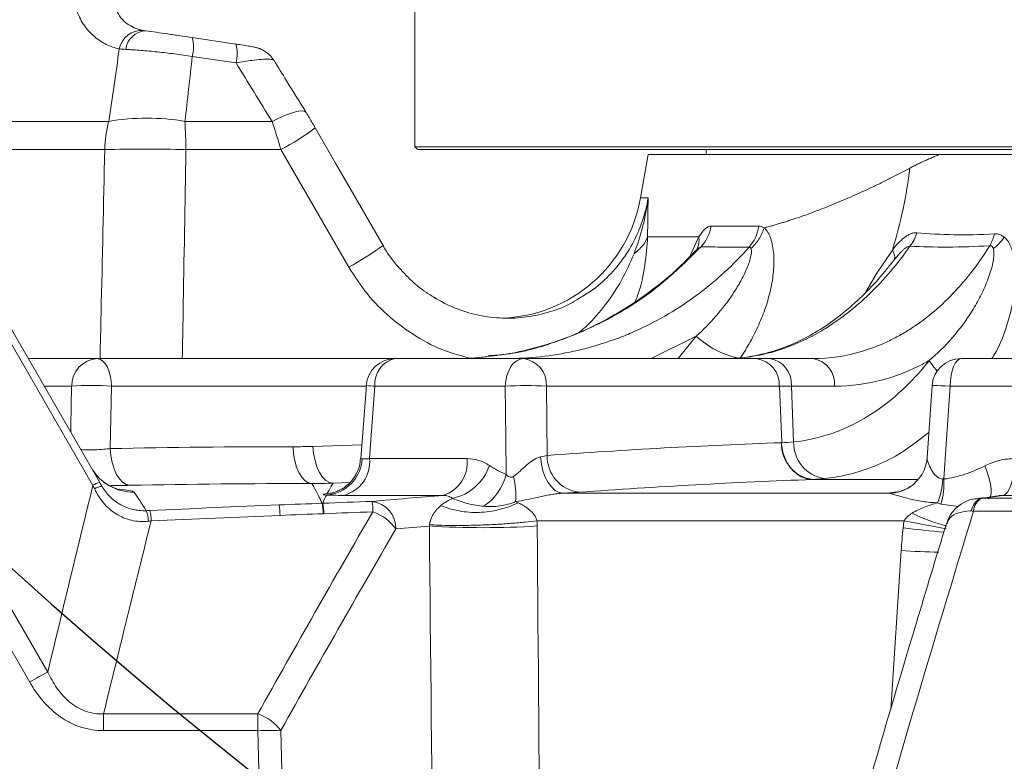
# Model space of a CAD drawing. Header units: millimetres. Extents: x 0 to 16820, y 0 to 11880.
# Tile 47 of 122: x 7831 to 7933, y 6745 to 6821. Entities that reach past the tile are written whole.
import ezdxf

# ---------------------------------------------------------------- set-up
doc = ezdxf.new("R2010")
doc.units = ezdxf.units.MM
doc.header["$LTSCALE"] = 20
doc.styles.add('SLDTEXTSTYLE0', font='TXT', dxfattribs={"width": 0.605})
doc.dimstyles.new('SLDDIMSTYLE0', dxfattribs={"dimtxt": 140, "dimasz": 100, "dimexe": 0, "dimexo": 0.0625, "dimgap": 35, "dimtad": 1, "dimtoh": 1, "dimdec": 0, "dimrnd": 1e-09, "dimzin": 12, "dimdsep": 46, "dimtxsty": 'SLDTEXTSTYLE0', "dimsah": 1, "dimcen": 0.09, "dimadec": 0, "dimazin": 0, "dimtfac": 1, "dimtofl": 0, "dimtmove": 0, "dimatfit": 3, "dimfxl": 1, "dimfrac": 2, "dimtolj": 1, "dimtzin": 12, "dimarcsym": 0})
doc.dimstyles.new('SLDDIMSTYLE1', dxfattribs={"dimtxt": 140, "dimasz": 100, "dimexe": 0, "dimexo": 0.0625, "dimgap": 35, "dimtad": 1, "dimtoh": 1, "dimdec": 1, "dimrnd": 1e-09, "dimzin": 12, "dimdsep": 46, "dimtxsty": 'SLDTEXTSTYLE0', "dimsah": 1, "dimcen": 0.09, "dimadec": 0, "dimazin": 0, "dimtfac": 1, "dimtofl": 0, "dimtmove": 0, "dimatfit": 3, "dimfxl": 1, "dimfrac": 2, "dimtolj": 1, "dimtzin": 12, "dimarcsym": 0})

# ---------------------------------------------------------------- blocks, each defined once
blk = doc.blocks.new('*D15')
at = {"color": 7, "linetype": 'Continuous', "lineweight": 0}
for p, q in [((5792.5, 7139.47), (5792.5, 3974.47)), ((7994.5, 6320.77), (7994.5, 3974.47)), ((5792.5, 4004.47), (7994.5, 4004.47))]:
    blk.add_line(p, q, dxfattribs=at)
for points in [[(5792.5, 4004.47), (5892.5, 3989.47), (5892.5, 4019.47)], [(7994.5, 4004.47), (7894.5, 4019.47), (7894.5, 3989.47)]]:
    blk.add_solid(points, dxfattribs=at)
at = {"color": 7, "linetype": 'Continuous', "lineweight": 0, "insert": (6679.62, 4184.94), "char_height": 140, "attachment_point": 1, "style": 'SLDTEXTSTYLE0'}
blk.add_mtext('2202', dxfattribs=at)
blk = doc.blocks.new('*D16')
at = {"color": 7, "linetype": 'Continuous', "lineweight": 0}
for p, q in [((6601.28, 7139.47), (6601.28, 4374.47)), ((7994.5, 6320.77), (7994.5, 4374.47)), ((6601.28, 4404.47), (7994.5, 4404.47))]:
    blk.add_line(p, q, dxfattribs=at)
for points in [[(6601.28, 4404.47), (6701.28, 4389.47), (6701.28, 4419.47)], [(7994.5, 4404.47), (7894.5, 4419.47), (7894.5, 4389.47)]]:
    blk.add_solid(points, dxfattribs=at)
at = {"color": 7, "linetype": 'Continuous', "lineweight": 0, "insert": (7084.01, 4584.94), "char_height": 140, "attachment_point": 1, "style": 'SLDTEXTSTYLE0'}
blk.add_mtext('1393', dxfattribs=at)

msp = doc.modelspace()

# ---------------------------------------------------------------- linework, layer by layer
at = {"color": 8, "linetype": 'Continuous', "lineweight": 0}
for p, q in [((7838.87, 6773.41), (7806.11, 6830.15)), ((7832.36, 6753.17), (7793.67, 6820.09)), ((7853.6, 6816.89), (7849.1, 6817.57)), ((7818.12, 6810.87), (7840.49, 6810.87)), ((7848.34, 6810.87), (7857.31, 6810.87)), ((7840.09, 6807.97), (7819.79, 6807.97)), ((7858.22, 6807.97), (7848.44, 6807.97)), ((7865.2, 6795.89), (7858.22, 6807.97)), ((7895.24, 6803.02), (7896.03, 6803.02)), ((7921.37, 6796.66), (7921.01, 6796.19)), ((7896.35, 6786.47), (7900.98, 6788.76)), ((7899.12, 6786.47), (7900.98, 6788.76)), ((7836.68, 6783.62), (7833.85, 6783.62)), ((7840.79, 6783.62), (7840.66, 6777.2)), ((7840.79, 6783.62), (7867.02, 6783.62)), ((7881.32, 6783.62), (7867.9, 6783.62)), ((7885.56, 6783.62), (7885.62, 6776.49)), ((7885.56, 6783.62), (7909.53, 6783.62)), ((7909.77, 6777.81), (7909.53, 6783.62)), ((7909.53, 6783.62), (7910.77, 6783.62)), ((7911, 6777.89), (7910.77, 6783.62)), ((7910.77, 6783.62), (7915.22, 6783.62)), ((7944.06, 6783.62), (7927.12, 6783.62)), ((7861.51, 6777.43), (7866.57, 6777.58)), ((7867.34, 6776.17), (7877.39, 6776.17)), ((7912.96, 6774.02), (7923.72, 6774.02)), ((7865.31, 6773.7), (7863.6, 6773.64)), ((7863.37, 6772.6), (7862.99, 6772.57)), ((7862.99, 6772.57), (7863.31, 6772.6)), ((7874.94, 6772.38), (7864.68, 6772.38)), ((7921.37, 6772.71), (7921.7, 6772.74)), ((7921.77, 6772.73), (7921.37, 6772.71)), ((7930.3, 6772.09), (7989.77, 6772.09)), ((7943.29, 6772.38), (7932.53, 6772.38)), ((7927.99, 6771.25), (7926.17, 6771.49)), ((8180.76, 6770.77), (7929.52, 6770.77)), ((7922.38, 6769.77), (7884.58, 6769.77)), ((7920.99, 6750.31), (7922.07, 6766.7)), ((7839.96, 6748.17), (7839.96, 6749.89)), ((7839.96, 6749.89), (7855.85, 6749.89)), ((7855.85, 6748.17), (7855.85, 6749.89)), ((7855.85, 6748.17), (7839.96, 6748.17)), ((7856.37, 6727.76), (7855.85, 6748.17)), ((7858.21, 6748.17), (7858.79, 6725.56))]:
    msp.add_line(p, q, dxfattribs=at)
at = {"color": 7, "linetype": 'Continuous', "lineweight": 0}
for p, q in [((7806.82, 6830.45), (7839.57, 6773.71)), ((7872, 6823.17), (7872, 6808.27)), ((7849.09, 6819.51), (7853.59, 6818.84)), ((7872, 6808.27), (7872.3, 6807.97)), ((7872, 6808.27), (8117, 6808.27)), ((7872.3, 6807.97), (7888.67, 6807.97)), ((7888.67, 6807.97), (8116.7, 6807.97)), ((7896.03, 6807.47), (7895.24, 6803.02)), ((7896.03, 6807.47), (7926.03, 6807.47)), ((7902, 6807.97), (7902, 6807.47)), ((7832.21, 6786.47), (7839.3, 6786.47)), ((7870, 6786.47), (7839.3, 6786.47)), ((7870, 6786.47), (7883.19, 6786.47)), ((7907.16, 6786.47), (7883.19, 6786.47)), ((7908.53, 6786.47), (7907.16, 6786.47)), ((7912.98, 6786.47), (7908.53, 6786.47)), ((7928.24, 6786.47), (7944.9, 6786.47)), ((7867.02, 6783.69), (7866.46, 6776.18)), ((7925.25, 6783.67), (7924.74, 6776.27)), ((7887.28, 6772.61), (7920.85, 6772.61)), ((7932.07, 6772.29), (7930.51, 6772.09))]:
    msp.add_line(p, q, dxfattribs=at)
at = {"color": 8, "linetype": 'Continuous', "lineweight": 0, "flags": 128}
for points in [[(7795.53, 6821.11), (7798.53, 6815.92), (7810.53, 6795.17), (7834.22, 6754.2)], [(7857.31, 6810.87), (7858.02, 6811.22), (7858.69, 6811.52), (7859.3, 6811.74), (7859.82, 6811.88), (7860.25, 6811.95), (7860.57, 6811.93), (7860.77, 6811.84), (7860.81, 6811.79)], [(7900.3, 6796.97), (7901.13, 6798.78), (7901.25, 6799), (7901.25, 6799), (7901.25, 6799)], [(7918.39, 6793.26), (7919.55, 6795.25), (7921.17, 6797.64), (7921.17, 6797.64), (7921.17, 6797.64)], [(7839.3, 6786.47), (7839.58, 6786.41), (7839.85, 6786.25), (7840.1, 6785.99), (7840.33, 6785.64), (7840.51, 6785.21), (7840.65, 6784.72), (7840.75, 6784.19), (7840.79, 6783.62)], [(7881.32, 6783.62), (7881.37, 6784.19), (7881.49, 6784.72), (7881.67, 6785.21), (7881.9, 6785.64), (7882.18, 6785.99), (7882.5, 6786.25), (7882.84, 6786.41), (7883.19, 6786.47)], [(7925.78, 6785.18), (7925.33, 6785.71), (7924.96, 6786.27)], [(7927.12, 6783.62), (7927.16, 6784.19), (7927.23, 6784.72), (7927.33, 6785.21), (7927.47, 6785.64), (7927.64, 6785.99), (7927.82, 6786.25), (7928.03, 6786.41), (7928.24, 6786.47)], [(7836.58, 6778.89), (7836.6, 6779.51), (7836.68, 6783.62)], [(7867.9, 6783.62), (7867.45, 6777.64), (7867.34, 6776.17)], [(7881.41, 6774.53), (7881.37, 6778.29), (7881.32, 6783.62)], [(7925.25, 6783.67), (7925.25, 6783.67), (7925.3, 6783.69), (7925.48, 6783.69), (7925.76, 6783.69), (7926.14, 6783.67), (7926.6, 6783.65), (7927.12, 6783.62)], [(7927.12, 6783.62), (7926.71, 6777.64), (7926.46, 6774.08)], [(7840.66, 6777.2), (7840.72, 6776.47), (7840.86, 6775.76), (7841.05, 6775.12), (7841.3, 6774.55), (7841.59, 6774.08), (7841.93, 6773.73), (7842.28, 6773.5), (7842.65, 6773.42)], [(7859.47, 6777.39), (7859.52, 6776.65), (7859.64, 6775.95), (7859.83, 6775.3), (7860.07, 6774.73), (7860.36, 6774.26), (7860.68, 6773.91), (7861.04, 6773.69), (7861.41, 6773.6)], [(7861.51, 6777.43), (7861.58, 6776.68), (7861.73, 6775.97), (7861.93, 6775.31), (7862.2, 6774.74), (7862.51, 6774.27), (7862.85, 6773.93), (7863.22, 6773.71), (7863.6, 6773.64)], [(7887.28, 6772.61), (7886.86, 6772.69), (7886.45, 6772.9), (7886.07, 6773.25), (7885.72, 6773.71), (7885.43, 6774.27), (7885.19, 6774.91), (7885.03, 6775.61), (7884.93, 6776.34)], [(7933.8, 6776.17), (7933.76, 6775.44), (7933.69, 6774.75), (7933.57, 6774.11), (7933.41, 6773.55), (7933.22, 6773.08), (7933, 6772.72), (7932.77, 6772.49), (7932.53, 6772.38)], [(7930.69, 6775.43), (7930.94, 6774.76), (7931.14, 6774.12), (7931.27, 6773.54), (7931.34, 6773.02), (7931.33, 6772.6), (7931.25, 6772.28), (7931.11, 6772.08), (7931.04, 6772.04)]]:
    msp.add_lwpolyline(points, dxfattribs=at)
at = {"color": 7, "linetype": 'Continuous', "lineweight": 0, "flags": 128}
msp.add_lwpolyline([(7868.73, 6798.12), (7863.85, 6806.58), (7861.76, 6810.21)], dxfattribs=at)
at = {"color": 7, "linetype": 'Continuous', "lineweight": 30}
for centre, radius, start, end in [((8169.5, 7139.47), 2377, 300, 180), ((8169.5, 7139.47), 505.19, 200.1488, 80.1488), ((8717, 6191.17), 1282, 142.84568, 300)]:
    msp.add_arc(centre, radius, start, end, dxfattribs=at)
at = {"color": 8, "linetype": 'Continuous', "lineweight": 0}
for centre, radius, start, end in [((7843.91, 6817.87), 2.38, 86.4687, 168.6292), ((7844.44, 6817.99), 2.22, 93.378, 172.0768), ((7845.34, 6818.52), 3.88, 345.8146, 14.7823), ((7849.84, 6817.85), 3.88, 345.8107, 14.7888), ((7854.35, 6807.49), 14.27, 166.289, 178.0508), ((7844.42, 6787.86), 23.35, 80.3137, 99.6863), ((7789.95, 6807.52), 58.49, 0.4459, 3.2855), ((7846.51, 6830.36), 25.26, 297.6317, 307.1227), ((7844.26, 6659.95), 148.08, 88.3846, 91.6154), ((7898.45, 6800.75), 4.11, 317.2534, 351.1053), ((7903.24, 6800.69), 4.21, 318.9872, 351.7569), ((7919.5, 6800.69), 4.38, 322.6602, 343.0355), ((7927.3, 6800.31), 4.49, 330.1565, 347.0401), ((7853.37, 6818.45), 25.48, 297.6647, 307.076), ((7907.35, 6795.7), 9.42, 227.4208, 256.8885), ((7839.49, 6783.66), 2.81, 93.7774, 180.7977), ((7870.51, 6783.9), 2.62, 101.2443, 186.0177), ((7882.86, 6783.78), 2.7, 356.6261, 82.9769), ((7906.83, 6783.78), 2.7, 356.6261, 82.9769), ((7908.12, 6783.84), 2.66, 355.4019, 81.1615), ((7912.57, 6783.84), 2.66, 355.4019, 81.1615), ((7838.73, 6753.22), 30.48, 86.1326, 93.8674), ((7835.55, 6352.96), 431.87, 85.7042, 85.8237), ((7883.44, 6750.95), 32.74, 86.2871, 93.7129), ((7914.74, 6777.8), 3.74, 178.7077, 260.8489), ((7913.43, 6777.66), 3.67, 177.6694, 262.9218), ((7862.65, 6776.35), 3.93, 273.8397, 356.8864), ((7863.79, 6775.84), 3.57, 284.4711, 5.2871), ((7873.87, 6775.76), 3.54, 287.523, 6.6081), ((7889.35, 6776.4), 3.72, 178.6016, 262.9072), ((7843.03, 6777.71), 4.99, 210.0114, 270.9279), ((7874.84, 6777.07), 5.1, 281.7555, 341.5905), ((7876.03, 6775.87), 5.54, 303.7057, 346.0442), ((7875.11, 6772.4), 7.3, 354.8274, 15.2857), ((7918.46, 6774.47), 7.9, 338.8453, 357.1139), ((7918.38, 6773.67), 8.09, 344.3699, 2.9048), ((7840.14, 6771.41), 2.38, 103.8173, 122.4285), ((7839.9, 6771.75), 1.56, 93.2616, 123.564), ((7920.79, 6776.58), 3.97, 270.8569, 302.9472), ((7930.91, 6770.62), 1.6, 114.1127, 174.5065), ((7931.11, 6770.71), 1.59, 120.5375, 178.062), ((7841.35, 6769.66), 3.22, 1.2118, 20.9592), ((7838.91, 6769.58), 5.96, 1.7331, 12.1192), ((7851.62, 6770.17), 6.52, 1.3452, 10.8373), ((7855.85, 6770.36), 6.73, 1.2253, 10.4101), ((7856.06, 6770.36), 6.58, 1.2556, 10.6578), ((7860.77, 6770.55), 6.93, 1.1727, 10.0973), ((7867.25, 6768.97), 2.81, 359.0171, 83.087), ((7866.21, 6766.24), 4.69, 34.9289, 71.599), ((7900.13, 6643.94), 127.78, 77.9937, 79.9724), ((7930.76, 6785.38), 16.64, 242.9632, 256.1994), ((7879.05, 6858.21), 89.15, 266.4323, 273.5677), ((7959.99, 7093.41), 326.55, 263.3693, 264.1123), ((7928.37, 6869.76), 103.25, 266.5011, 268.6596), ((7856.11, 6712.26), 47.31, 117.5651, 120.1465), ((7854.37, 6745.38), 4.75, 35.9487, 71.884), ((7857.03, 6709.51), 38.67, 88.2469, 91.7531)]:
    msp.add_arc(centre, radius, start, end, dxfattribs=at)
at = {"color": 7, "linetype": 'Continuous', "lineweight": 0}
for centre, radius, start, end in [((7880.47, 6805.62), 15, 271.847, 350), ((7870, 6783.47), 3, 90, 175.7271), ((7928.24, 6783.47), 3, 90, 176.0572), ((7920.78, 6776.58), 3.98, 302.9855, 356.4681)]:
    msp.add_arc(centre, radius, start, end, dxfattribs=at)
at = {"color": 8, "linetype": 'Continuous', "lineweight": 0}
for centre, major_axis, ratio, start_param, end_param in [((8823.68, 5809.19), (-242.94, 1488.39), 0.766759, 0.75049, 0.768423), ((8826.05, 5809.35), (-244.3, 1485.19), 0.768216, 0.749296, 0.767229)]:
    msp.add_ellipse(centre, major_axis=major_axis, ratio=ratio, start_param=start_param, end_param=end_param, dxfattribs=at)
for points, knots in [([(7841.58, 6818.34), (7841.35, 6818.39), (7841.13, 6818.45), (7840.68, 6818.6), (7840.46, 6818.7), (7839.81, 6819.01), (7839.4, 6819.28), (7838.83, 6819.76), (7838.65, 6819.94), (7838.3, 6820.32), (7838.14, 6820.53), (7837.69, 6821.17), (7837.44, 6821.65), (7837.26, 6822.17)], [0, 0, 0, 0, 0.125, 0.125, 0.25, 0.25, 0.5, 0.5, 0.625, 0.625, 0.75, 0.75, 1, 1, 1, 1]), ([(7849.1, 6817.57), (7848.49, 6817.66), (7847.89, 6817.75), (7847, 6817.86), (7846.7, 6817.9), (7846.1, 6817.97), (7845.8, 6818), (7844.92, 6818.09), (7844.36, 6818.15), (7843.27, 6818.23), (7842.74, 6818.27), (7842.25, 6818.29)], [0, 0, 0, 0, 0.25, 0.25, 0.375, 0.375, 0.5, 0.5, 0.75, 0.75, 1, 1, 1, 1]), ([(7857.48, 6817.13), (7857.46, 6817.16), (7857.43, 6817.25), (7856.99, 6817.29), (7856.25, 6817.28), (7855.14, 6817.16), (7854.17, 6816.99), (7853.6, 6816.89)], [0, 0, 0, 0, 0.118638, 0.323168, 0.516875, 0.71839, 1, 1, 1, 1]), ([(7839.6, 6786.47), (7839.64, 6788.02), (7839.8, 6795.19), (7839.96, 6802.36), (7840.09, 6807.97)], [0, 0, 0, 0, 0.216388, 1, 1, 1, 1]), ([(7848.44, 6807.97), (7848.35, 6802.36), (7848.22, 6795.19), (7848.1, 6788.02), (7848.07, 6786.47)], [0, 0, 0, 0, 0.78361, 1, 1, 1, 1]), ([(7922.98, 6806.07), (7923.12, 6806.15), (7923.41, 6806.3), (7923.84, 6806.52), (7924.28, 6806.72), (7924.72, 6806.92), (7925.15, 6807.11), (7925.59, 6807.3), (7925.89, 6807.41), (7926.03, 6807.47)], [0, 0, 0, 0, 0.14484, 0.288971, 0.432421, 0.57522, 0.717396, 0.858979, 1, 1, 1, 1]), ([(7907.96, 6799.92), (7908.09, 6799.96), (7908.37, 6800.03), (7908.78, 6800.14), (7909.21, 6800.26), (7909.63, 6800.39), (7910.07, 6800.52), (7910.5, 6800.66), (7911.1, 6800.85), (7911.85, 6801.11), (7912.78, 6801.44), (7913.73, 6801.8), (7914.69, 6802.18), (7915.67, 6802.58), (7916.67, 6803.01), (7917.69, 6803.46), (7918.72, 6803.93), (7919.76, 6804.43), (7920.82, 6804.95), (7921.89, 6805.5), (7922.62, 6805.88), (7922.98, 6806.07)], [0, 0, 0, 0, 0.032226, 0.064445, 0.096658, 0.128868, 0.161075, 0.193281, 0.225489, 0.290293, 0.355004, 0.419633, 0.484196, 0.548706, 0.613178, 0.677626, 0.742063, 0.806505, 0.870965, 0.935459, 1, 1, 1, 1]), ([(7889.08, 6792.77), (7889.51, 6793.03), (7890.66, 6793.7), (7892.25, 6795.2), (7893.82, 6797.16), (7895.01, 6799.38), (7895.71, 6801.37), (7895.95, 6802.61), (7896.03, 6803.02)], [0, 0, 0, 0, 0.117538, 0.313588, 0.50964, 0.706133, 0.902625, 1, 1, 1, 1]), ([(7894.57, 6797.26), (7894.92, 6798.19), (7895.23, 6799.12), (7895.6, 6800.56), (7895.7, 6801.05), (7895.89, 6802.03), (7895.97, 6802.52), (7896.03, 6803.02)], [0, 0, 0, 0, 0.5, 0.5, 0.75, 0.75, 1, 1, 1, 1]), ([(7901.25, 6799), (7901.45, 6799.33), (7901.66, 6799.61), (7902.1, 6800), (7902.31, 6800.11), (7902.52, 6800.11)], [0, 0, 0, 0, 0.5, 0.5, 1, 1, 1, 1]), ([(7902.52, 6800.11), (7903.24, 6800.11), (7904.01, 6800.11), (7905.64, 6800.09), (7906.5, 6800.09), (7907.41, 6800.09)], [0, 0, 0, 0, 0.5, 0.5, 1, 1, 1, 1]), ([(7907.96, 6799.92), (7908.11, 6799.8), (7908.24, 6799.64), (7908.47, 6799.26), (7908.56, 6799.05), (7908.81, 6798.33), (7908.9, 6797.78), (7908.97, 6796.92), (7908.98, 6796.62), (7908.97, 6796.03), (7908.95, 6795.72), (7908.87, 6794.81), (7908.77, 6794.2), (7908.56, 6793.27), (7908.48, 6792.96), (7908.31, 6792.34), (7908.22, 6792.04), (7907.91, 6791.13), (7907.67, 6790.53), (7907.14, 6789.35), (7906.85, 6788.77), (7906.21, 6787.62), (7905.86, 6787.06), (7905.5, 6786.51)], [0, 0, 0, 0, 0.0625, 0.0625, 0.125, 0.125, 0.25, 0.25, 0.3125, 0.3125, 0.375, 0.375, 0.5, 0.5, 0.5625, 0.5625, 0.625, 0.625, 0.75, 0.75, 0.875, 0.875, 1, 1, 1, 1]), ([(7906.61, 6797.8), (7906.92, 6798.08), (7907.2, 6798.4), (7907.66, 6799.12), (7907.84, 6799.52), (7907.96, 6799.92)], [0, 0, 0, 0, 0.5, 0.5, 1, 1, 1, 1]), ([(7921.17, 6797.64), (7921.35, 6797.88), (7921.55, 6798.12), (7921.95, 6798.54), (7922.16, 6798.74), (7922.48, 6798.99), (7922.59, 6799.07), (7922.81, 6799.2), (7922.93, 6799.26), (7923.15, 6799.35), (7923.26, 6799.38), (7923.48, 6799.42), (7923.58, 6799.42), (7923.69, 6799.41)], [0, 0, 0, 0, 0.25, 0.25, 0.5, 0.5, 0.625, 0.625, 0.75, 0.75, 0.875, 0.875, 1, 1, 1, 1]), ([(7923.69, 6799.41), (7924.89, 6799.31), (7926.15, 6799.24), (7928.82, 6799.19), (7930.21, 6799.22), (7931.67, 6799.3)], [0, 0, 0, 0, 0.5, 0.5, 1, 1, 1, 1]), ([(7931.67, 6799.3), (7931.87, 6799.31), (7932.05, 6799.29), (7932.31, 6799.19), (7932.39, 6799.15), (7932.55, 6799.06), (7932.62, 6799.01), (7932.69, 6798.95)], [0, 0, 0, 0, 0.5, 0.5, 0.75, 0.75, 1, 1, 1, 1]), ([(7894.57, 6797.26), (7894.91, 6797.5), (7895.2, 6797.77), (7895.68, 6798.36), (7895.85, 6798.67), (7895.97, 6799)], [0, 0, 0, 0, 0.5, 0.5, 1, 1, 1, 1]), ([(7895.97, 6799), (7895.97, 6799), (7895.93, 6798.07), (7895.71, 6796.09), (7895.29, 6793.79), (7894.78, 6792.54), (7894.7, 6792.33)], [0, 0, 0, 0, 0.000007, 0.454282, 0.908824, 1, 1, 1, 1]), ([(7900.99, 6797.65), (7901.04, 6797.74), (7901.18, 6797.97), (7901.28, 6798.43), (7901.26, 6798.81), (7901.25, 6799)], [0, 0, 0, 0, 0.225883, 0.612942, 1, 1, 1, 1]), ([(7932.69, 6798.95), (7932.69, 6798.95), (7933.01, 6798.68), (7933.63, 6797.64), (7933.94, 6795.55), (7933.78, 6793.03), (7933.05, 6790.03), (7932.26, 6787.78), (7931.46, 6786.56), (7931.39, 6786.47)], [0, 0, 0, 0, 0.000004, 0.106139, 0.287915, 0.477035, 0.666504, 0.97385, 1, 1, 1, 1]), ([(7879.56, 6786.76), (7880.18, 6786.8), (7882.6, 6786.96), (7886.78, 6788.17), (7892, 6790.41), (7897.04, 6793.63), (7899.98, 6796.5), (7901.47, 6797.95)], [0, 0, 0, 0, 0.076106, 0.297928, 0.524984, 0.759374, 1, 1, 1, 1]), ([(7906.42, 6797.93), (7905.61, 6797.02), (7904.75, 6796.15), (7903.41, 6794.92), (7902.96, 6794.53), (7902.03, 6793.76), (7901.56, 6793.39), (7899.17, 6791.61), (7897.14, 6790.41), (7894.46, 6789.19), (7893.92, 6788.95), (7892.82, 6788.52), (7892.27, 6788.32), (7890.61, 6787.77), (7889.5, 6787.46), (7886.11, 6786.72), (7883.8, 6786.47), (7881.45, 6786.47)], [0, 0, 0, 0, 0.125, 0.125, 0.1875, 0.1875, 0.25, 0.25, 0.5, 0.5, 0.5625, 0.5625, 0.625, 0.625, 0.75, 0.75, 1, 1, 1, 1]), ([(7888.97, 6789.2), (7889.22, 6789.41), (7890.22, 6790.26), (7891.69, 6792.04), (7893.38, 6794.51), (7894.17, 6796.34), (7894.57, 6797.26)], [0, 0, 0, 0, 0.096337, 0.383389, 0.688759, 1, 1, 1, 1]), ([(7901.47, 6797.95), (7901.42, 6797.94), (7901.31, 6797.91), (7901.12, 6797.76), (7901, 6797.62), (7900.97, 6797.58)], [0, 0, 0, 0, 0.360676, 0.814131, 1, 1, 1, 1]), ([(7900.98, 6788.76), (7901.69, 6789.42), (7902.37, 6790.11), (7903.62, 6791.55), (7904.2, 6792.3), (7904.99, 6793.48), (7905.24, 6793.89), (7905.7, 6794.69), (7905.9, 6795.1), (7906.27, 6795.93), (7906.43, 6796.34), (7906.59, 6796.94), (7906.63, 6797.14), (7906.66, 6797.41), (7906.66, 6797.5), (7906.65, 6797.66), (7906.64, 6797.74), (7906.61, 6797.8)], [0, 0, 0, 0, 0.25, 0.25, 0.5, 0.5, 0.625, 0.625, 0.75, 0.75, 0.875, 0.875, 0.9375, 0.9375, 0.96875, 0.96875, 1, 1, 1, 1]), ([(7906.42, 6797.93), (7905.5, 6797.93), (7904.63, 6797.93), (7902.98, 6797.95), (7902.2, 6797.96), (7901.47, 6797.95)], [0, 0, 0, 0, 0.5, 0.5, 1, 1, 1, 1]), ([(7903.96, 6786.47), (7904.82, 6786.47), (7905.69, 6786.53), (7907.41, 6786.79), (7908.28, 6786.98), (7910.84, 6787.74), (7912.5, 6788.49), (7914.54, 6789.73), (7914.94, 6789.99), (7915.74, 6790.55), (7916.14, 6790.84), (7917.32, 6791.76), (7918.08, 6792.42), (7920.29, 6794.56), (7921.68, 6796.2), (7922.98, 6798.03)], [0, 0, 0, 0, 0.125, 0.125, 0.25, 0.25, 0.5, 0.5, 0.5625, 0.5625, 0.625, 0.625, 0.75, 0.75, 1, 1, 1, 1]), ([(7906.61, 6797.8), (7906.59, 6797.84), (7906.57, 6797.87), (7906.5, 6797.92), (7906.47, 6797.93), (7906.42, 6797.93)], [0, 0, 0, 0, 0.5, 0.5, 1, 1, 1, 1]), ([(7931.19, 6798.08), (7930.62, 6797.15), (7930.01, 6796.28), (7929.05, 6795.03), (7928.72, 6794.63), (7928.05, 6793.86), (7927.71, 6793.48), (7925.99, 6791.68), (7924.52, 6790.47), (7922.56, 6789.22), (7922.17, 6788.99), (7921.36, 6788.55), (7920.96, 6788.35), (7919.74, 6787.78), (7918.92, 6787.47), (7916.42, 6786.72), (7914.72, 6786.47), (7912.98, 6786.47)], [0, 0, 0, 0, 0.125, 0.125, 0.1875, 0.1875, 0.25, 0.25, 0.5, 0.5, 0.5625, 0.5625, 0.625, 0.625, 0.75, 0.75, 1, 1, 1, 1]), ([(7921.37, 6796.66), (7921.42, 6796.76), (7921.43, 6796.89), (7921.36, 6797.23), (7921.29, 6797.42), (7921.17, 6797.64)], [0, 0, 0, 0, 0.5, 0.5, 1, 1, 1, 1]), ([(7922.98, 6798.03), (7922.92, 6798.04), (7922.85, 6798.03), (7922.7, 6797.97), (7922.63, 6797.93), (7922.48, 6797.82), (7922.4, 6797.76), (7922.26, 6797.64), (7922.19, 6797.57), (7921.99, 6797.37), (7921.86, 6797.23), (7921.61, 6796.95), (7921.49, 6796.8), (7921.37, 6796.66)], [0, 0, 0, 0, 0.125, 0.125, 0.25, 0.25, 0.375, 0.375, 0.5, 0.5, 0.75, 0.75, 1, 1, 1, 1]), ([(7931.19, 6798.08), (7929.69, 6797.99), (7928.26, 6797.95), (7925.52, 6797.94), (7924.22, 6797.98), (7922.98, 6798.03)], [0, 0, 0, 0, 0.5, 0.5, 1, 1, 1, 1]), ([(7924.96, 6786.27), (7925.81, 6786.98), (7926.6, 6787.77), (7928.08, 6789.47), (7928.77, 6790.39), (7929.68, 6791.87), (7929.97, 6792.38), (7930.5, 6793.42), (7930.74, 6793.95), (7931.16, 6795.04), (7931.35, 6795.6), (7931.54, 6796.44), (7931.59, 6796.72), (7931.62, 6797.14), (7931.63, 6797.28), (7931.62, 6797.54), (7931.6, 6797.67), (7931.56, 6797.79)], [0, 0, 0, 0, 0.25, 0.25, 0.5, 0.5, 0.625, 0.625, 0.75, 0.75, 0.875, 0.875, 0.9375, 0.9375, 0.96875, 0.96875, 1, 1, 1, 1]), ([(7931.56, 6797.79), (7931.54, 6797.87), (7931.5, 6797.94), (7931.38, 6798.05), (7931.3, 6798.09), (7931.19, 6798.08)], [0, 0, 0, 0, 0.5, 0.5, 1, 1, 1, 1]), ([(7877.57, 6786.54), (7876.76, 6786.76), (7874.87, 6787.26), (7872.13, 6788.68), (7869.41, 6790.65), (7867.03, 6793.05), (7865.81, 6794.94), (7865.2, 6795.89)], [0, 0, 0, 0, 0.158264, 0.368701, 0.579139, 0.789569, 1, 1, 1, 1]), ([(7911, 6777.89), (7912.3, 6778.02), (7913.57, 6778.3), (7915.45, 6778.93), (7916.06, 6779.18), (7917.29, 6779.75), (7917.89, 6780.08), (7919.67, 6781.15), (7920.8, 6781.99), (7922.96, 6783.93), (7923.98, 6785.03), (7924.96, 6786.27)], [0, 0, 0, 0, 0.25, 0.25, 0.375, 0.375, 0.5, 0.5, 0.75, 0.75, 1, 1, 1, 1]), ([(7915.22, 6783.62), (7916.91, 6783.62), (7918.57, 6783.85), (7921, 6784.51), (7921.8, 6784.78), (7923, 6785.28), (7923.39, 6785.46), (7924.18, 6785.84), (7924.57, 6786.05), (7924.96, 6786.27)], [0, 0, 0, 0, 0.5, 0.5, 0.75, 0.75, 0.875, 0.875, 1, 1, 1, 1]), ([(7924.92, 6778.87), (7923.8, 6777.99), (7921.91, 6776.52), (7919.02, 6775.23), (7916.56, 6774.44), (7914.92, 6774.21), (7914.15, 6774.11)], [0, 0, 0, 0, 0.337919, 0.566278, 0.796684, 1, 1, 1, 1]), ([(7837.62, 6777.1), (7837.75, 6777.09), (7838.17, 6777.06), (7839, 6777.07), (7839.93, 6777.12), (7840.44, 6777.18), (7840.66, 6777.2)], [0, 0, 0, 0, 0.146505, 0.460538, 0.775009, 1, 1, 1, 1]), ([(7912.96, 6774.02), (7912.56, 6774.02), (7912.16, 6774.12), (7911.41, 6774.5), (7911.06, 6774.77), (7910.47, 6775.47), (7910.23, 6775.89), (7909.88, 6776.81), (7909.77, 6777.31), (7909.75, 6777.81)], [0, 0, 0, 0, 0.25, 0.25, 0.5, 0.5, 0.75, 0.75, 1, 1, 1, 1]), ([(7866.46, 6776.18), (7866.45, 6776.18), (7866.4, 6776.15), (7866.49, 6776.14), (7866.58, 6776.13)], [0, 0, 0, 0, 0.0933126, 1, 1, 1, 1]), ([(7866.58, 6776.13), (7866.66, 6776.13), (7866.76, 6776.13), (7867.01, 6776.14), (7867.17, 6776.15), (7867.34, 6776.17)], [0, 0, 0, 0, 0.5, 0.5, 1, 1, 1, 1]), ([(7877.39, 6776.17), (7877.79, 6776.17), (7878.18, 6776.11), (7878.95, 6775.87), (7879.33, 6775.69), (7879.68, 6775.46)], [0, 0, 0, 0, 0.5, 0.5, 1, 1, 1, 1]), ([(7882.15, 6774.33), (7882.39, 6774.49), (7882.61, 6774.68), (7883.06, 6775.08), (7883.28, 6775.29), (7883.61, 6775.58), (7883.73, 6775.67), (7883.96, 6775.85), (7884.08, 6775.94), (7884.32, 6776.09), (7884.44, 6776.16), (7884.69, 6776.28), (7884.81, 6776.32), (7884.93, 6776.34)], [0, 0, 0, 0, 0.25, 0.25, 0.5, 0.5, 0.625, 0.625, 0.75, 0.75, 0.875, 0.875, 1, 1, 1, 1]), ([(7924.75, 6776.34), (7924.73, 6776.31), (7924.73, 6776.26), (7924.75, 6776.11), (7924.77, 6776.01), (7924.86, 6775.71), (7924.96, 6775.47), (7925.2, 6774.98), (7925.35, 6774.73), (7925.65, 6774.4), (7925.76, 6774.29), (7925.96, 6774.17), (7926.03, 6774.14), (7926.18, 6774.09), (7926.26, 6774.07), (7926.35, 6774.07)], [0, 0, 0, 0, 0.125, 0.125, 0.25, 0.25, 0.5, 0.5, 0.75, 0.75, 0.875, 0.875, 0.9375, 0.9375, 1, 1, 1, 1]), ([(7930.69, 6775.43), (7931.18, 6775.67), (7931.68, 6775.86), (7932.72, 6776.11), (7933.26, 6776.17), (7933.8, 6776.17)], [0, 0, 0, 0, 0.5, 0.5, 1, 1, 1, 1]), ([(7926.46, 6774.08), (7926.83, 6774.1), (7927.19, 6774.17), (7927.91, 6774.33), (7928.26, 6774.44), (7928.97, 6774.68), (7929.32, 6774.81), (7930.01, 6775.1), (7930.35, 6775.26), (7930.69, 6775.43)], [0, 0, 0, 0, 0.25, 0.25, 0.5, 0.5, 0.75, 0.75, 1, 1, 1, 1]), ([(7881.41, 6774.53), (7881.5, 6774.43), (7881.61, 6774.34), (7881.8, 6774.26), (7881.87, 6774.25), (7882.01, 6774.26), (7882.09, 6774.28), (7882.15, 6774.33)], [0, 0, 0, 0, 0.5, 0.5, 0.75, 0.75, 1, 1, 1, 1]), ([(7912.98, 6774.02), (7912.97, 6774.02), (7912.97, 6774.02), (7912.96, 6774.02), (7912.96, 6774.02), (7912.96, 6774.02), (7912.96, 6774.02)], [0, 0, 0, 0, 0.00004016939, 0.00004016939, 0.00004016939, 0.00004022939, 0.00004022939, 0.00004022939, 0.00004022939]), ([(7844.57, 6769.73), (7844.28, 6769.7), (7843.99, 6769.69), (7843.42, 6769.72), (7843.13, 6769.76), (7842.57, 6769.89), (7842.3, 6769.98), (7841.76, 6770.2), (7841.5, 6770.33), (7841.01, 6770.63), (7840.78, 6770.8), (7840.34, 6771.18), (7840.14, 6771.39), (7839.58, 6772.05), (7839.28, 6772.53), (7839.03, 6773.05)], [0, 0, 0, 0, 0.125, 0.125, 0.25, 0.25, 0.375, 0.375, 0.5, 0.5, 0.625, 0.625, 0.75, 0.75, 1, 1, 1, 1]), ([(7839.81, 6773.31), (7840.03, 6772.91), (7840.31, 6772.56), (7840.8, 6772.08), (7840.97, 6771.92), (7841.34, 6771.65), (7841.53, 6771.53), (7841.93, 6771.31), (7842.14, 6771.21), (7842.56, 6771.05), (7842.78, 6770.98), (7843.22, 6770.88), (7843.45, 6770.85), (7843.9, 6770.81), (7844.13, 6770.8), (7844.36, 6770.81)], [0, 0, 0, 0, 0.25, 0.25, 0.375, 0.375, 0.5, 0.5, 0.625, 0.625, 0.75, 0.75, 0.875, 0.875, 1, 1, 1, 1]), ([(7841.6, 6773.01), (7841.96, 6772.98), (7842.83, 6772.89), (7843.01, 6772.78), (7843.11, 6772.72)], [0, 0, 0, 0, 0.417044, 1, 1, 1, 1]), ([(7862.47, 6771.57), (7862.22, 6772.06), (7862.03, 6772.47), (7861.68, 6773.15), (7861.53, 6773.41), (7861.41, 6773.6)], [0, 0, 0, 0, 0.5, 0.5, 1, 1, 1, 1]), ([(7862.92, 6772.42), (7862.79, 6772.43), (7862.7, 6772.44), (7862.61, 6772.46), (7862.59, 6772.46), (7862.57, 6772.47), (7862.56, 6772.48), (7862.58, 6772.51), (7862.72, 6772.54), (7862.99, 6772.57)], [0, 0, 0, 0, 0.25, 0.25, 0.375, 0.375, 0.5, 0.5, 1, 1, 1, 1]), ([(7864.68, 6772.38), (7864.27, 6772.38), (7863.92, 6772.39), (7863.48, 6772.4), (7863.34, 6772.4), (7863.1, 6772.41), (7863, 6772.42), (7862.92, 6772.42)], [0, 0, 0, 0, 0.5, 0.5, 0.75, 0.75, 1, 1, 1, 1]), ([(7874.7, 6771.35), (7874.89, 6771.51), (7875.09, 6771.64), (7875.48, 6771.88), (7875.68, 6771.98), (7875.88, 6772.08)], [0, 0, 0, 0, 0.5, 0.5, 1, 1, 1, 1]), ([(7875.88, 6772.08), (7875.73, 6772.18), (7875.58, 6772.25), (7875.27, 6772.36), (7875.1, 6772.38), (7874.94, 6772.38)], [0, 0, 0, 0, 0.5, 0.5, 1, 1, 1, 1]), ([(7879.1, 6771.26), (7878.55, 6771.31), (7878, 6771.4), (7876.93, 6771.68), (7876.4, 6771.85), (7875.88, 6772.08)], [0, 0, 0, 0, 0.5, 0.5, 1, 1, 1, 1]), ([(7887.28, 6772.61), (7887.06, 6772.6), (7886.85, 6772.58), (7886.41, 6772.53), (7886.2, 6772.49), (7885.77, 6772.42), (7885.56, 6772.38), (7885.14, 6772.29), (7884.93, 6772.25), (7884.32, 6772.12), (7883.92, 6772.03), (7883.14, 6771.87), (7882.75, 6771.8), (7882.38, 6771.74)], [0, 0, 0, 0, 0.125, 0.125, 0.25, 0.25, 0.375, 0.375, 0.5, 0.5, 0.75, 0.75, 1, 1, 1, 1]), ([(7925.83, 6771.62), (7925.29, 6771.63), (7924.78, 6771.68), (7923.79, 6771.83), (7923.32, 6771.93), (7922.44, 6772.15), (7922.03, 6772.27), (7921.49, 6772.43), (7921.33, 6772.48), (7921.04, 6772.57), (7920.92, 6772.6), (7920.85, 6772.61)], [0, 0, 0, 0, 0.25, 0.25, 0.5, 0.5, 0.75, 0.75, 0.875, 0.875, 1, 1, 1, 1]), ([(7932.53, 6772.38), (7932.36, 6772.36), (7932.19, 6772.34), (7932.02, 6772.32), (7931.43, 6772.24), (7930.84, 6772.17), (7930.25, 6772.09)], [0.003620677, 0.003620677, 0.003620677, 0.003620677, 0.004959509, 0.004959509, 0.004959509, 0.009627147, 0.009627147, 0.009627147, 0.009627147]), ([(7932.53, 6772.38), (7932.4, 6772.39), (7932.24, 6772.39), (7932.09, 6772.35), (7932.05, 6772.34)], [0, 0, 0, 0, 0.780564, 1, 1, 1, 1]), ([(7873.52, 6769.38), (7873.53, 6769.41), (7873.53, 6769.47), (7873.55, 6769.55), (7873.57, 6769.64), (7873.59, 6769.73), (7873.63, 6769.85), (7873.68, 6770.01), (7873.76, 6770.18), (7873.84, 6770.34), (7873.96, 6770.53), (7874.11, 6770.74), (7874.28, 6770.95), (7874.44, 6771.11), (7874.58, 6771.24), (7874.66, 6771.31), (7874.7, 6771.35)], [0, 0, 0, 0, 0.024306, 0.049619, 0.0761, 0.103891, 0.133114, 0.200494, 0.275864, 0.344567, 0.418048, 0.553491, 0.695724, 0.825296, 0.910093, 1, 1, 1, 1]), ([(7874.7, 6771.35), (7875.29, 6771.09), (7875.92, 6770.9), (7877.24, 6770.66), (7877.93, 6770.61), (7879.32, 6770.66), (7880.01, 6770.75), (7881.37, 6771.09), (7882.03, 6771.32), (7882.65, 6771.62)], [0, 0, 0, 0, 0.25, 0.25, 0.5, 0.5, 0.75, 0.75, 1, 1, 1, 1]), ([(7882.38, 6771.74), (7881.86, 6771.53), (7881.32, 6771.38), (7880.22, 6771.22), (7879.66, 6771.21), (7879.1, 6771.26)], [0, 0, 0, 0, 0.5, 0.5, 1, 1, 1, 1]), ([(7882.65, 6771.62), (7882.71, 6771.59), (7882.83, 6771.54), (7883.04, 6771.42), (7883.31, 6771.27), (7883.56, 6771.1), (7883.75, 6770.94), (7883.9, 6770.82), (7884.03, 6770.69), (7884.17, 6770.55), (7884.28, 6770.4), (7884.38, 6770.24), (7884.47, 6770.09), (7884.54, 6769.93), (7884.57, 6769.82), (7884.58, 6769.77)], [0, 0, 0, 0, 0.0845358, 0.1644857, 0.3008581, 0.4505218, 0.521018, 0.5857884, 0.6587027, 0.726925, 0.7915976, 0.8506833, 0.904661, 0.9541607, 1, 1, 1, 1]), ([(7929.52, 6770.77), (7925.32, 6757.02), (7921.21, 6743.11), (7913.14, 6714.99), (7909.19, 6700.79), (7905.33, 6686.44)], [0, 0, 0, 0, 0.5, 0.5, 1, 1, 1, 1]), ([(7923.2, 6770.56), (7923.4, 6770.69), (7923.61, 6770.8), (7924.03, 6771), (7924.25, 6771.09), (7924.91, 6771.35), (7925.37, 6771.49), (7925.83, 6771.62)], [0, 0, 0, 0, 0.25, 0.25, 0.5, 0.5, 1, 1, 1, 1]), ([(7926.79, 6769.46), (7926.87, 6769.68), (7927.07, 6770.18), (7927.93, 6770.64), (7928.78, 6770.78), (7929.25, 6770.78), (7929.31, 6770.78)], [0, 0, 0, 0, 0.282611, 0.631598, 0.951057, 1, 1, 1, 1]), ([(7873.52, 6769.38), (7873.81, 6769.35), (7874.14, 6769.33), (7874.88, 6769.3), (7875.3, 6769.29), (7876.19, 6769.28), (7876.68, 6769.28), (7877.69, 6769.3), (7878.22, 6769.31), (7879.3, 6769.35), (7879.84, 6769.37), (7880.91, 6769.43), (7881.43, 6769.47), (7882.44, 6769.55), (7882.91, 6769.59), (7883.8, 6769.68), (7884.21, 6769.72), (7884.58, 6769.77)], [0, 0, 0, 0, 0.125, 0.125, 0.25, 0.25, 0.375, 0.375, 0.5, 0.5, 0.625, 0.625, 0.75, 0.75, 0.875, 0.875, 1, 1, 1, 1]), ([(7922.38, 6769.77), (7922.48, 6769.94), (7922.6, 6770.08), (7922.88, 6770.34), (7923.04, 6770.46), (7923.2, 6770.56)], [0, 0, 0, 0, 0.5, 0.5, 1, 1, 1, 1]), ([(7834.22, 6754.2), (7834.49, 6753.62), (7834.8, 6753.07), (7835.35, 6752.29), (7835.54, 6752.05), (7835.96, 6751.58), (7836.19, 6751.35), (7836.68, 6750.94), (7836.94, 6750.75), (7837.48, 6750.43), (7837.77, 6750.29), (7838.38, 6750.07), (7838.69, 6749.99), (7839.32, 6749.9), (7839.64, 6749.88), (7839.96, 6749.89)], [0, 0, 0, 0, 0.25, 0.25, 0.375, 0.375, 0.5, 0.5, 0.625, 0.625, 0.75, 0.75, 0.875, 0.875, 1, 1, 1, 1]), ([(7839.96, 6748.17), (7839.16, 6748.17), (7838.38, 6748.29), (7837.23, 6748.66), (7836.86, 6748.82), (7836.15, 6749.18), (7835.81, 6749.38), (7835.16, 6749.84), (7834.85, 6750.1), (7834.26, 6750.64), (7833.99, 6750.92), (7833.21, 6751.82), (7832.76, 6752.48), (7832.36, 6753.17)], [0, 0, 0, 0, 0.25, 0.25, 0.375, 0.375, 0.5, 0.5, 0.625, 0.625, 0.75, 0.75, 1, 1, 1, 1])]:
    msp.add_open_spline(points, degree=3, knots=knots, dxfattribs=at)
at = {"color": 7, "linetype": 'Continuous', "lineweight": 0}
for points, knots in [([(7841.38, 6822.16), (7841.52, 6821.85), (7841.7, 6821.59), (7842.11, 6821.14), (7842.34, 6820.96), (7843.05, 6820.5), (7843.55, 6820.33), (7844.06, 6820.24)], [0, 0, 0, 0, 0.25, 0.25, 0.5, 0.5, 1, 1, 1, 1]), ([(7844.31, 6820.2), (7844.65, 6820.15), (7845.02, 6820.1), (7845.77, 6820), (7846.16, 6819.94), (7846.78, 6819.85), (7846.99, 6819.82), (7847.4, 6819.76), (7847.61, 6819.73), (7848.24, 6819.64), (7848.66, 6819.58), (7849.09, 6819.51)], [0, 0, 0, 0, 0.25, 0.25, 0.5, 0.5, 0.625, 0.625, 0.75, 0.75, 1, 1, 1, 1]), ([(7857.49, 6817.14), (7857.43, 6817.25), (7857.25, 6817.54), (7856.88, 6817.89), (7856.46, 6818.18), (7856.08, 6818.36), (7855.78, 6818.46), (7855.6, 6818.5), (7855.45, 6818.53), (7855.22, 6818.58), (7854.73, 6818.66), (7854.11, 6818.76), (7853.72, 6818.82), (7853.59, 6818.83)], [0, 0, 0, 0, 0.079911, 0.200599, 0.303935, 0.388885, 0.453089, 0.491542, 0.528894, 0.601121, 0.762011, 0.924002, 1, 1, 1, 1]), ([(7860.82, 6811.79), (7860.14, 6812.88), (7859.03, 6814.66), (7857.94, 6816.46), (7857.52, 6817.15)], [0, 0, 0, 0, 0.612181, 1, 1, 1, 1]), ([(7861.75, 6810.21), (7861.55, 6810.55), (7861.24, 6811.09), (7860.93, 6811.6), (7860.81, 6811.78)], [0, 0, 0, 0, 0.641008, 1, 1, 1, 1]), ([(7934.4, 6807.47), (7932.94, 6807.47), (7931.51, 6807.47), (7928.72, 6807.47), (7927.36, 6807.47), (7926.03, 6807.47)], [0, 0, 0, 0, 0.5, 0.5, 1, 1, 1, 1]), ([(7874.19, 6792.68), (7873.84, 6792.87), (7872.88, 6793.42), (7871.46, 6794.61), (7870.01, 6796.21), (7869.1, 6797.4), (7868.76, 6798.09), (7868.74, 6798.12)], [0, 0, 0, 0, 0.153689, 0.430354, 0.707265, 0.983884, 1, 1, 1, 1]), ([(7900.94, 6797.6), (7900.37, 6797.01), (7899.02, 6795.61), (7896.68, 6793.67), (7893.97, 6791.76), (7891.12, 6790.13), (7888.16, 6788.77), (7885.12, 6787.73), (7882.23, 6787.01), (7880.34, 6786.78), (7879.51, 6786.68)], [0, 0, 0, 0, 0.096487, 0.22873, 0.36137, 0.494415, 0.627899, 0.761099, 0.893624, 1, 1, 1, 1]), ([(7901.01, 6797.64), (7901.01, 6797.64), (7901.02, 6797.66), (7900.99, 6797.62), (7900.96, 6797.58)], [0, 0, 0, 0, 0.094653, 1, 1, 1, 1]), ([(7920.99, 6796.21), (7920.87, 6796.05), (7920.17, 6795.1), (7918.78, 6793.59), (7916.83, 6791.72), (7914.79, 6790.12), (7912.69, 6788.8), (7910.54, 6787.77), (7908.37, 6787.02), (7906.18, 6786.59), (7904.7, 6786.42), (7903.96, 6786.47), (7903.95, 6786.47)], [0, 0, 0, 0, 0.0239257, 0.1436379, 0.2637201, 0.3843062, 0.505622, 0.6275145, 0.7496279, 0.8733073, 0.9988387, 1, 1, 1, 1]), ([(7873.93, 6792.77), (7874.66, 6792.37), (7876.14, 6791.57), (7878.55, 6790.87), (7881.04, 6790.56), (7883.54, 6790.68), (7885.96, 6791.24), (7887.84, 6791.95), (7888.81, 6792.59), (7889.08, 6792.77)], [0, 0, 0, 0, 0.156272, 0.312455, 0.468638, 0.624864, 0.781093, 0.937568, 1, 1, 1, 1]), ([(7879.51, 6786.68), (7879.3, 6786.65), (7878.14, 6786.48), (7876.97, 6786.48), (7876.02, 6786.48)], [0, 0, 0, 0, 0.180121, 1, 1, 1, 1]), ([(7866.41, 6776.19), (7866.39, 6775.92), (7866.34, 6775.34), (7865.98, 6774.53), (7865.48, 6773.82), (7864.92, 6773.31), (7864.37, 6772.96), (7863.88, 6772.74), (7863.54, 6772.64), (7863.37, 6772.6), (7863.29, 6772.59), (7863.3, 6772.59), (7863.31, 6772.59)], [0, 0, 0, 0, 0.133676, 0.294887, 0.438278, 0.56638, 0.678915, 0.772864, 0.847503, 0.902622, 0.963094, 1, 1, 1, 1]), ([(7841.59, 6772.98), (7841.59, 6772.98), (7841.61, 6772.98), (7841.44, 6773.02), (7841.09, 6773.13), (7840.55, 6773.37), (7839.89, 6773.8), (7839.23, 6774.4), (7838.9, 6774.93), (7838.75, 6775.17)], [0, 0, 0, 0, 0.111481, 0.279837, 0.4232, 0.560606, 0.703181, 0.863443, 1, 1, 1, 1]), ([(7842.65, 6773.42), (7842.16, 6773.41), (7841.5, 6773.39), (7840.75, 6773.39), (7840.56, 6773.38)], [0, 0, 0, 0, 0.744733, 1, 1, 1, 1]), ([(7922.93, 6773.25), (7922.91, 6773.23), (7922.73, 6773.09), (7922.38, 6772.94), (7921.99, 6772.79), (7921.77, 6772.74), (7921.66, 6772.72), (7921.67, 6772.72), (7921.67, 6772.72)], [0, 0, 0, 0, 0.035685, 0.309354, 0.527756, 0.693677, 0.859527, 1, 1, 1, 1]), ([(7929.81, 6772.03), (7929.69, 6772.02), (7929.24, 6772), (7928.47, 6771.66), (7927.62, 6771.04), (7927.02, 6770.26), (7926.84, 6769.69), (7926.76, 6769.45)], [0, 0, 0, 0, 0.081065, 0.32171, 0.575936, 0.823521, 1, 1, 1, 1]), ([(7929.81, 6772.02), (7929.89, 6772.05), (7930.03, 6772.09), (7930.19, 6772.09), (7930.25, 6772.09)], [0, 0, 0, 0, 0.578152, 1, 1, 1, 1]), ([(7926.73, 6769.48), (7925.68, 6766.04), (7922.84, 6756.7), (7918.28, 6741.19), (7913.03, 6722.91), (7908.09, 6705.31), (7904.95, 6693.72), (7903.52, 6688.41)], [0, 0, 0, 0, 0.1299792, 0.3533132, 0.5789553, 0.8070071, 1, 1, 1, 1])]:
    msp.add_open_spline(points, degree=3, knots=knots, dxfattribs=at)
for points in [[(7844.06, 6820.24), (7844.14, 6820.22), (7844.22, 6820.21), (7844.31, 6820.2)], [(7839.57, 6773.71), (7839.65, 6773.58), (7839.73, 6773.44), (7839.81, 6773.31)], [(7863.6, 6773.64), (7862.87, 6773.62), (7862.14, 6773.6), (7861.41, 6773.6)]]:
    msp.add_open_spline(points, degree=3, dxfattribs=at)
at = {"color": 8, "linetype": 'Continuous', "lineweight": 0}
for points in [[(7840.49, 6810.87), (7840.87, 6813.36), (7841.23, 6815.85), (7841.58, 6818.34)], [(7842.25, 6818.29), (7842.02, 6818.3), (7841.8, 6818.32), (7841.58, 6818.34)], [(7849.1, 6817.57), (7848.85, 6815.34), (7848.6, 6813.1), (7848.34, 6810.87)], [(7857.31, 6810.87), (7856.07, 6812.88), (7854.83, 6814.88), (7853.6, 6816.89)], [(7858.22, 6807.97), (7857.93, 6808.97), (7857.63, 6809.93), (7857.31, 6810.87)], [(7921.17, 6797.64), (7922.03, 6800.43), (7922.62, 6803.28), (7922.98, 6806.07)], [(7895.97, 6799), (7895.98, 6800.42), (7895.98, 6801.72), (7896.03, 6803.02)], [(7907.41, 6800.09), (7907.6, 6800.09), (7907.79, 6800.03), (7907.96, 6799.92)], [(7896.14, 6799), (7896.08, 6799), (7896.02, 6799), (7895.97, 6799)], [(7896.14, 6799), (7897.26, 6799), (7898.98, 6799), (7901.25, 6799)], [(7931.56, 6797.79), (7931.98, 6798.11), (7932.37, 6798.51), (7932.69, 6798.95)], [(7909.77, 6777.81), (7910.16, 6777.83), (7910.57, 6777.85), (7911, 6777.89)], [(7840.66, 6777.2), (7846.93, 6777.34), (7853.19, 6777.4), (7859.47, 6777.39)], [(7859.47, 6777.39), (7860.15, 6777.39), (7860.83, 6777.41), (7861.51, 6777.43)], [(7885.62, 6776.49), (7893.66, 6777.08), (7901.7, 6777.52), (7909.75, 6777.81)], [(7909.75, 6777.81), (7909.75, 6777.81), (7909.76, 6777.81), (7909.77, 6777.81)], [(7884.93, 6776.34), (7885.2, 6776.39), (7885.43, 6776.44), (7885.62, 6776.49)], [(7879.68, 6775.46), (7880.23, 6775.1), (7880.81, 6774.78), (7881.41, 6774.53)], [(7912.96, 6774.02), (7904.93, 6773.73), (7896.9, 6773.29), (7888.89, 6772.71)], [(7914.15, 6774.11), (7913.75, 6774.07), (7913.36, 6774.04), (7912.98, 6774.02)], [(7926.35, 6774.07), (7926.39, 6774.07), (7926.42, 6774.07), (7926.46, 6774.08)], [(7834.22, 6754.2), (7835.76, 6760.65), (7837.31, 6767.05), (7838.87, 6773.41)], [(7839.03, 6773.05), (7838.98, 6773.17), (7838.92, 6773.29), (7838.87, 6773.41)], [(7861.41, 6773.6), (7855.16, 6773.61), (7848.9, 6773.55), (7842.65, 6773.42)], [(7862.99, 6772.57), (7863.25, 6773.05), (7863.44, 6773.4), (7863.6, 6773.64)], [(7843.11, 6772.72), (7843.46, 6772.2), (7843.87, 6771.56), (7844.36, 6770.81)], [(7862.52, 6771.57), (7862.65, 6771.89), (7862.79, 6772.17), (7862.92, 6772.42)], [(7867.58, 6771.76), (7870.03, 6771.98), (7872.48, 6772.19), (7874.94, 6772.38)], [(7888.89, 6772.71), (7888.43, 6772.67), (7887.9, 6772.64), (7887.28, 6772.61)], [(7920.85, 6772.61), (7920.91, 6772.64), (7921.08, 6772.67), (7921.37, 6772.71)], [(7930.25, 6772.09), (7930.27, 6772.09), (7930.29, 6772.09), (7930.3, 6772.09)], [(7844.36, 6770.81), (7844.48, 6770.82), (7844.61, 6770.82), (7844.73, 6770.83)], [(7844.73, 6770.83), (7849.16, 6771.03), (7853.59, 6771.22), (7858.02, 6771.4)], [(7858.02, 6771.4), (7859.5, 6771.46), (7860.99, 6771.52), (7862.47, 6771.57)], [(7862.47, 6771.57), (7862.49, 6771.57), (7862.5, 6771.57), (7862.52, 6771.57)], [(7862.52, 6771.57), (7864.21, 6771.64), (7865.9, 6771.7), (7867.58, 6771.76)], [(7882.38, 6771.74), (7882.47, 6771.71), (7882.56, 6771.67), (7882.65, 6771.62)], [(7926.17, 6771.49), (7926.05, 6771.53), (7925.94, 6771.57), (7925.83, 6771.62)], [(7929.52, 6770.77), (7929.45, 6770.77), (7929.38, 6770.77), (7929.31, 6770.78)], [(7844.86, 6769.76), (7843.22, 6763.18), (7841.59, 6756.56), (7839.96, 6749.89)], [(7844.86, 6769.76), (7844.77, 6769.75), (7844.67, 6769.74), (7844.57, 6769.73)], [(7858.13, 6770.33), (7853.71, 6770.15), (7849.29, 6769.96), (7844.86, 6769.76)], [(7862.58, 6770.5), (7861.1, 6770.44), (7859.62, 6770.39), (7858.13, 6770.33)], [(7862.63, 6770.5), (7862.62, 6770.5), (7862.6, 6770.5), (7862.58, 6770.5)], [(7867.69, 6770.69), (7866, 6770.63), (7864.32, 6770.57), (7862.63, 6770.5)], [(7884.58, 6769.77), (7884.59, 6769.59), (7884.6, 6769.41), (7884.6, 6769.23)], [(7922.28, 6769.05), (7922.31, 6769.29), (7922.34, 6769.53), (7922.38, 6769.77)], [(7873.5, 6769.23), (7872.35, 6769.13), (7871.2, 6769.03), (7870.06, 6768.93)], [(7873.5, 6769.23), (7873.51, 6769.28), (7873.52, 6769.33), (7873.52, 6769.38)], [(7874.31, 6690.05), (7874.03, 6716.44), (7873.76, 6742.83), (7873.5, 6769.23)], [(7884.6, 6769.23), (7884.81, 6742.83), (7885.04, 6716.44), (7885.27, 6690.05)], [(7922.07, 6766.7), (7922.12, 6767.48), (7922.19, 6768.27), (7922.28, 6769.05)]]:
    msp.add_open_spline(points, degree=3, dxfattribs=at)

# ---------------------------------------------------------------- dimensions: what is measured, and where the dimension line sits
at = {"color": 7, "linetype": 'Continuous', "lineweight": 0}
for base, p1, dimstyle, picture, middle in [((7994.5, 4004.47), (5792.5, 7139.47), 'SLDDIMSTYLE1', '*D15', (6893.5, 4004.47)), ((7994.5, 4404.47), (6601.28, 7139.47), 'SLDDIMSTYLE0', '*D16', (7297.89, 4404.47))]:
    dim = msp.add_linear_dim(base=base, p1=p1, p2=(7994.5, 6320.77), dimstyle=dimstyle, dxfattribs=at)
    dim.commit()
    dim.dimension.update_dxf_attribs({"geometry": picture, "text_midpoint": middle, "dimtype": 160})

doc.saveas('drawing.dxf')
